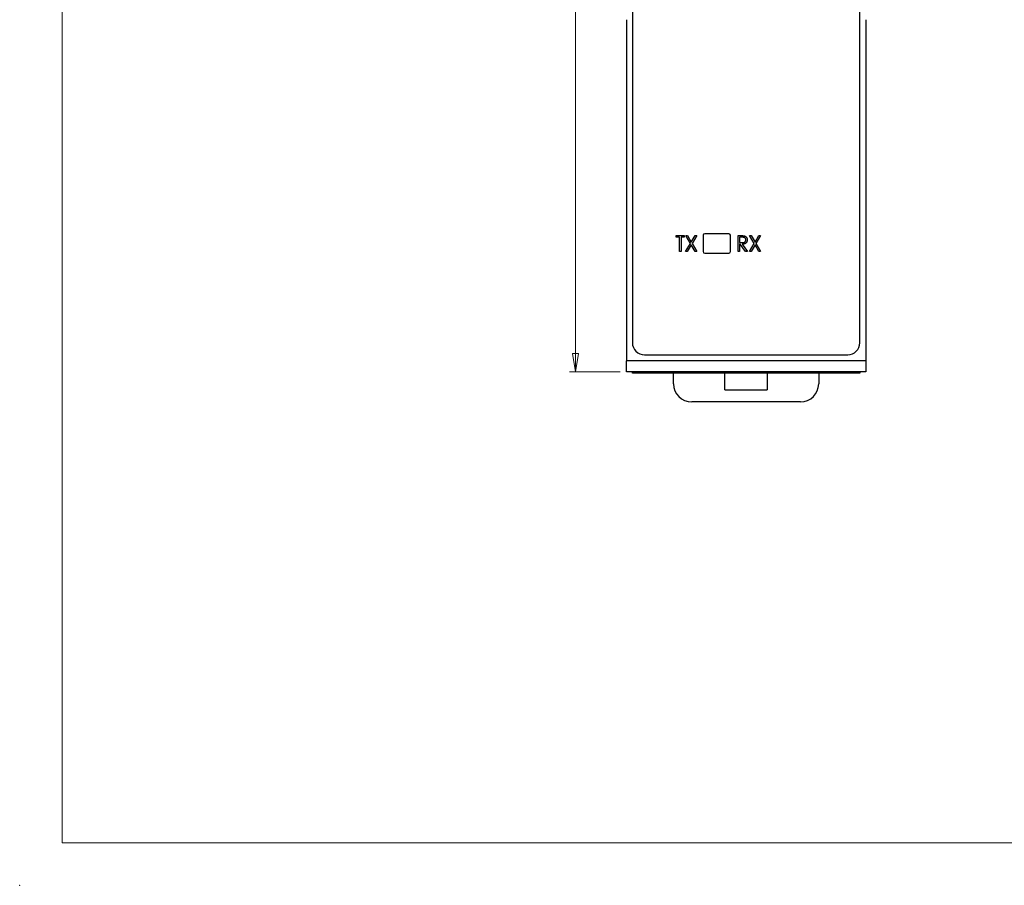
# Paper-space layout 'Sheet2' of a CAD drawing. Header units: millimetres. Extents: x 0 to 420, y 0 to 297.
# Tile 1 of 10: x 0 to 163, y 0 to 143. Entities that reach past the tile are written whole.
import ezdxf

# ---------------------------------------------------------------- set-up
doc = ezdxf.new("R2010")
doc.units = ezdxf.units.MM
doc.header["$PDSIZE"] = -1
doc.styles.add('SLDTEXTSTYLE1', font='TXT', dxfattribs={"width": 0.75})
doc.dimstyles.new('SLDDIMSTYLE1', dxfattribs={"dimtxt": 2.5, "dimasz": 3, "dimexe": 0, "dimexo": 0.0625, "dimtad": 1, "dimdec": 0, "dimrnd": 1e-09, "dimzin": 12, "dimdsep": 46, "dimtxsty": 'SLDTEXTSTYLE1', "dimblk1": 'CLOSED', "dimblk2": 'CLOSED', "dimsah": 1, "dimcen": 0.09, "dimadec": 0, "dimazin": 3, "dimtfac": 1, "dimtofl": 0, "dimtmove": 0, "dimatfit": 3, "dimldrblk": 'CLOSED', "dimfxl": 1, "dimfrac": 2, "dimtolj": 1, "dimtzin": 12, "dimarcsym": 0})

# ---------------------------------------------------------------- blocks, each defined once
blk = doc.blocks.new('_Closed')
at = {"color": 0, "linetype": 'ByBlock', "lineweight": -2}
for p, q in [((-1, 0.166667), (0, 0)), ((-1, 0.166667), (-1, -0.166667)), ((0, 0), (-1, -0.166667)), ((0, 0), (-1, 0))]:
    blk.add_line(p, q, dxfattribs=at)
blk = doc.blocks.new('_D_4')
at = {"color": 7, "linetype": 'Continuous', "lineweight": 0}
for p, q in [((99.31, 212.91), (90.91, 212.91)), ((91.91, 212.91), (91.91, 84.9)), ((99.31, 84.9), (90.91, 84.9))]:
    blk.add_line(p, q, dxfattribs=at)
at = {"color": 7, "linetype": 'Continuous', "lineweight": 18, "xscale": 3, "yscale": 3}
for p, rotation in [((91.91, 212.91, -59.39), 90), ((91.91, 84.9, -59.39), 270)]:
    blk.add_blockref('_Closed', p, dxfattribs=dict(at, rotation=rotation))
at = {"color": 7, "linetype": 'Continuous', "lineweight": 18, "insert": (88.68, 146.13), "char_height": 2.5, "attachment_point": 1, "rotation": 90, "style": 'SLDTEXTSTYLE1'}
blk.add_mtext('128', dxfattribs=at)

psp = doc.layouts.new('Sheet2')

# ---------------------------------------------------------------- linework, layer by layer
at = {"color": 7, "linetype": 'Continuous', "lineweight": 18}
for q in [(7, 290), (413, 7)]:
    psp.add_line((7, 7), q, dxfattribs=at)
at = {"color": 7, "linetype": 'Continuous', "lineweight": 25}
for p, q in [((101.31, 184.86), (101.31, 89.71)), ((138.91, 89.71), (138.91, 184.86)), ((100.31, 143.1), (100.31, 86.7)), ((139.91, 143.1), (139.91, 86.7)), ((113.01, 107.46), (113.01, 104.76)), ((117.26, 107.71), (113.26, 107.71)), ((117.51, 104.76), (117.51, 107.46)), ((108.57, 107.41), (109.89, 107.41)), ((108.57, 107.13), (108.57, 107.41)), ((109.11, 107.13), (108.57, 107.13)), ((109.11, 104.76), (109.11, 107.13)), ((109.89, 107.13), (109.35, 107.13)), ((109.35, 107.13), (109.35, 104.76)), ((109.89, 107.41), (109.89, 107.13)), ((110.11, 104.76), (110.9, 106.11)), ((110.14, 107.41), (110.42, 107.41)), ((110.9, 106.11), (110.14, 107.41)), ((111.04, 105.87), (110.39, 104.76)), ((110.42, 107.41), (111.04, 106.35)), ((111.04, 106.35), (111.66, 107.41)), ((111.7, 104.76), (111.04, 105.87)), ((111.94, 107.41), (111.18, 106.11)), ((111.18, 106.11), (111.98, 104.76)), ((111.66, 107.41), (111.94, 107.41)), ((118.77, 107.41), (119.25, 107.41)), ((118.77, 104.76), (118.77, 107.41)), ((119.44, 107.13), (119, 107.13)), ((119, 107.13), (119, 106.25)), ((119, 106.25), (119.43, 106.25)), ((119.15, 105.98), (119, 105.98)), ((119, 105.98), (119, 104.76)), ((120.03, 104.76), (119.15, 105.98)), ((119.44, 105.98), (120.33, 104.76)), ((120.65, 104.76), (121.44, 106.11)), ((120.68, 107.41), (120.96, 107.41)), ((121.44, 106.11), (120.68, 107.41)), ((121.58, 105.87), (120.93, 104.76)), ((120.96, 107.41), (121.58, 106.35)), ((121.58, 106.35), (122.2, 107.41)), ((122.23, 104.76), (121.58, 105.87)), ((122.48, 107.41), (121.72, 106.11)), ((121.72, 106.11), (122.51, 104.76)), ((122.2, 107.41), (122.48, 107.41)), ((109.35, 104.76), (109.11, 104.76)), ((110.39, 104.76), (110.11, 104.76)), ((111.98, 104.76), (111.7, 104.76)), ((113.26, 104.51), (117.26, 104.51)), ((119, 104.76), (118.77, 104.76)), ((120.33, 104.76), (120.03, 104.76)), ((120.93, 104.76), (120.65, 104.76)), ((122.51, 104.76), (122.23, 104.76)), ((139.91, 86.7), (100.31, 86.7)), ((100.31, 84.9), (100.31, 86.7)), ((103.31, 87.71), (136.91, 87.71)), ((139.91, 86.7), (139.91, 84.9)), ((139.91, 84.9), (100.31, 84.9)), ((101.31, 84.65), (101.31, 84.9)), ((103.31, 84.9), (103.31, 84.65)), ((136.91, 84.65), (136.91, 84.9)), ((138.91, 84.9), (138.91, 84.65)), ((103.31, 84.65), (101.31, 84.65)), ((136.91, 84.65), (103.31, 84.65)), ((108.11, 82.91), (108.11, 84.65)), ((116.61, 81.91), (116.61, 84.65)), ((123.61, 84.65), (123.61, 81.91)), ((132.11, 84.65), (132.11, 82.91)), ((138.91, 84.65), (136.91, 84.65)), ((116.61, 81.91), (123.61, 81.91)), ((129.11, 79.91), (111.11, 79.91))]:
    psp.add_line(p, q, dxfattribs=at)
for centre, radius, start, end in [((113.26, 107.46), 0.25, 90, 180), ((117.26, 107.46), 0.25, 0, 90), ((113.26, 104.76), 0.25, 180, 270), ((117.26, 104.76), 0.25, 270, 0), ((103.31, 89.71), 2, 180, 270), ((136.91, 89.71), 2, 270, 0), ((111.11, 82.91), 3, 180, 270), ((129.11, 82.91), 3, 270, 0)]:
    psp.add_arc(centre, radius, start, end, dxfattribs=at)
for points, knots in [([(119.25, 107.41), (119.28, 107.41), (119.35, 107.41), (119.44, 107.4), (119.52, 107.4), (119.59, 107.4), (119.66, 107.39), (119.71, 107.39), (119.76, 107.38), (119.79, 107.37), (119.8, 107.37)], [0, 0, 0, 0, 0.176242, 0.33814, 0.484799, 0.617149, 0.734395, 0.837422, 0.92561, 1, 1, 1, 1]), ([(119.43, 106.25), (119.45, 106.25), (119.49, 106.25), (119.55, 106.25), (119.6, 106.26), (119.65, 106.26), (119.69, 106.27), (119.73, 106.28), (119.77, 106.29), (119.81, 106.3), (119.86, 106.33), (119.91, 106.36), (119.95, 106.4), (119.99, 106.46), (120.02, 106.51), (120.04, 106.57), (120.05, 106.63), (120.05, 106.68), (120.05, 106.7)], [0, 0, 0, 0, 0.068884, 0.133004, 0.192369, 0.247684, 0.298447, 0.344783, 0.387444, 0.426058, 0.498477, 0.568226, 0.638295, 0.709239, 0.781676, 0.852765, 0.925523, 1, 1, 1, 1]), ([(120.05, 106.7), (120.05, 106.72), (120.05, 106.76), (120.04, 106.82), (120.02, 106.88), (119.99, 106.94), (119.95, 106.99), (119.91, 107.03), (119.86, 107.06), (119.82, 107.09), (119.78, 107.1), (119.74, 107.11), (119.7, 107.12), (119.66, 107.12), (119.61, 107.13), (119.56, 107.13), (119.5, 107.13), (119.46, 107.13), (119.44, 107.13)], [0, 0, 0, 0, 0.074206, 0.146692, 0.218332, 0.29067, 0.362618, 0.431553, 0.499554, 0.567987, 0.604677, 0.646293, 0.69288, 0.744014, 0.799888, 0.86174, 0.928424, 1, 1, 1, 1]), ([(120.29, 106.7), (120.29, 106.66), (120.29, 106.59), (120.27, 106.49), (120.24, 106.4), (120.2, 106.32), (120.15, 106.24), (120.08, 106.17), (120.01, 106.11), (119.94, 106.07), (119.88, 106.05), (119.83, 106.03), (119.78, 106.02), (119.72, 106), (119.66, 105.99), (119.59, 105.99), (119.52, 105.98), (119.47, 105.98), (119.44, 105.98)], [0, 0, 0, 0, 0.083484, 0.162613, 0.23918, 0.314494, 0.388385, 0.460717, 0.533791, 0.609022, 0.648239, 0.690365, 0.734562, 0.781635, 0.831635, 0.884694, 0.940506, 1, 1, 1, 1]), ([(119.8, 107.37), (119.82, 107.37), (119.86, 107.36), (119.91, 107.34), (119.95, 107.31), (120, 107.29), (120.04, 107.25), (120.08, 107.22), (120.12, 107.18), (120.16, 107.14), (120.19, 107.09), (120.22, 107.04), (120.24, 106.99), (120.26, 106.94), (120.27, 106.88), (120.28, 106.82), (120.29, 106.76), (120.29, 106.72), (120.29, 106.7)], [0, 0, 0, 0, 0.061387, 0.1214951, 0.1810892, 0.2400382, 0.2986442, 0.3579899, 0.4184412, 0.480043, 0.5418672, 0.6041732, 0.6666824, 0.7298994, 0.7945383, 0.8604552, 0.9292113, 1, 1, 1, 1])]:
    psp.add_open_spline(points, degree=3, knots=knots, dxfattribs=at)
at = {"color": 7, "linetype": 'Continuous', "lineweight": 0}
psp.add_point((0, 0), dxfattribs=at)

# ---------------------------------------------------------------- dimensions: what is measured, and where the dimension line sits
at = {"color": 7, "linetype": 'Continuous', "lineweight": 18}
dim = psp.add_linear_dim(base=(91.91, 84.9), p1=(100.31, 212.91), p2=(100.31, 84.9), angle=90, dimstyle='SLDDIMSTYLE1', dxfattribs=at)
dim.commit()
dim.dimension.update_dxf_attribs({"geometry": '_D_4', "text_midpoint": (91.91, 148.9), "dimtype": 160})

doc.saveas('drawing.dxf')
